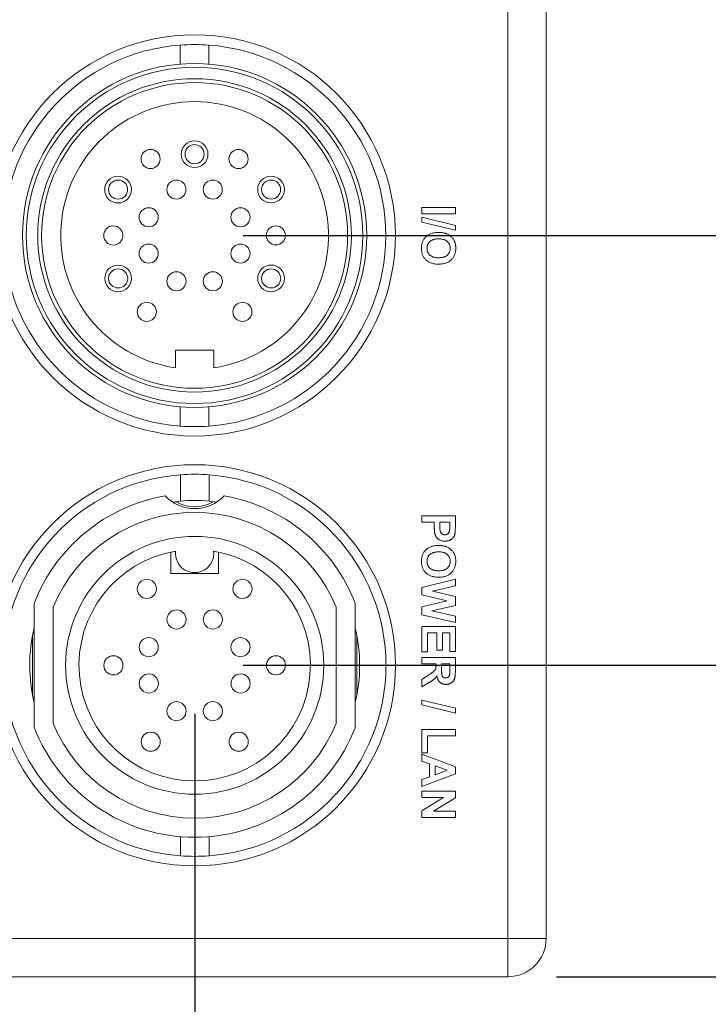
# Model space of a CAD drawing. Header units: millimetres. Extents: x 7 to 425, y 7 to 273.
# Tile 9 of 14: x 304 to 322, y 41 to 66. Entities that reach past the tile are written whole.
import ezdxf

# ---------------------------------------------------------------- set-up
doc = ezdxf.new("R2010")
doc.units = ezdxf.units.MM
doc.layers.add('FORMAT', color=7, linetype='Continuous')
doc.styles.add('SLDTEXTSTYLE0', font='GOTHIC.TTF', dxfattribs={"width": 0.913})
doc.dimstyles.new('SLDDIMSTYLE0', dxfattribs={"dimtxt": 3.5, "dimasz": 4.7625, "dimexe": 0, "dimexo": 0.0625, "dimgap": 0.875, "dimtad": 0, "dimtih": 1, "dimtoh": 1, "dimdec": 1, "dimlfac": 2, "dimrnd": 1e-09, "dimzin": 12, "dimdsep": 46, "dimtxsty": 'SLDTEXTSTYLE0', "dimsah": 1, "dimcen": 0.09, "dimadec": 0, "dimazin": 3, "dimtfac": 1, "dimtdec": 1, "dimtmove": 0, "dimatfit": 0, "dimfxl": 1, "dimfrac": 2, "dimtolj": 1, "dimtzin": 12, "dimarcsym": 0})

# ---------------------------------------------------------------- blocks, each defined once
blk = doc.blocks.new('_D_9')
at = {"layer": 'FORMAT'}
for p, q in [((308.115, 48.133), (308.115, 31.755)), ((292.805, 40.983), (292.805, 31.755)), ((292.805, 34.93), (280.105, 34.93)), ((308.115, 34.93), (320.815, 34.93))]:
    blk.add_line(p, q, dxfattribs=at)
for points in [[(292.805, 34.93), (288.042, 35.723), (288.042, 34.136)], [(308.115, 34.93), (312.877, 34.136), (312.877, 35.723)]]:
    blk.add_solid(points, dxfattribs=at)
at = {"layer": 'FORMAT', "insert": (295.015, 36.622, 13.372), "char_height": 3.5, "attachment_point": 1, "style": 'SLDTEXTSTYLE0'}
blk.add_mtext('30.6', dxfattribs=at)
blk = doc.blocks.new('_D_10')
at = {"layer": 'FORMAT'}
for p, q in [((329.874, 49.403), (329.874, 62.103)), ((309.385, 49.403), (333.049, 49.403)), ((317.575, 41.253), (333.049, 41.253)), ((329.874, 41.253), (329.874, 28.553))]:
    blk.add_line(p, q, dxfattribs=at)
for points in [[(329.874, 49.403), (330.668, 54.165), (329.08, 54.165)], [(329.874, 41.253), (329.08, 36.49), (330.668, 36.49)]]:
    blk.add_solid(points, dxfattribs=at)
at = {"layer": 'FORMAT', "insert": (323.927, 47.48, 13.372), "char_height": 3.5, "attachment_point": 1, "style": 'SLDTEXTSTYLE0'}
blk.add_mtext('16.3', dxfattribs=at)
blk = doc.blocks.new('_D_11')
at = {"layer": 'FORMAT'}
for p, q in [((346.142, 60.653), (346.142, 73.353)), ((309.382, 60.653), (349.317, 60.653)), ((317.575, 41.253), (349.317, 41.253)), ((346.142, 41.253), (346.142, 28.553))]:
    blk.add_line(p, q, dxfattribs=at)
for points in [[(346.142, 60.653), (346.936, 65.415), (345.348, 65.415)], [(346.142, 41.253), (345.348, 36.49), (346.936, 36.49)]]:
    blk.add_solid(points, dxfattribs=at)
at = {"layer": 'FORMAT', "insert": (340.195, 53.714, 13.372), "char_height": 3.5, "attachment_point": 1, "style": 'SLDTEXTSTYLE0'}
blk.add_mtext('38.8', dxfattribs=at)

msp = doc.modelspace()

# ---------------------------------------------------------------- linework, layer by layer
at = {"color": 7, "linetype": 'Continuous', "lineweight": 15}
for p, q in [((316.305, 42.253), (316.305, 68.703)), ((317.305, 68.703), (317.305, 42.253)), ((307.737, 65.633), (307.737, 65.137)), ((308.487, 65.633), (308.487, 65.137)), ((314.055, 61.214), (314.055, 61.382)), ((314.055, 61.382), (314.93, 61.382)), ((314.93, 61.382), (314.93, 61.214)), ((314.93, 61.214), (314.055, 61.214)), ((314.055, 61.001), (314.055, 61.127)), ((314.055, 61.127), (314.93, 60.914)), ((314.93, 60.787), (314.055, 61.001)), ((314.93, 60.914), (314.93, 60.787)), ((307.613, 57.653), (308.613, 57.653)), ((307.613, 57.189), (307.613, 57.653)), ((308.613, 57.653), (308.613, 57.189)), ((307.737, 56.168), (307.737, 55.662)), ((308.487, 56.168), (308.487, 55.662)), ((307.74, 54.389), (307.74, 53.699)), ((308.49, 54.389), (308.49, 53.699)), ((307.535, 53.676), (307.74, 53.699)), ((308.49, 53.699), (308.692, 53.676)), ((314.055, 53.313), (314.93, 53.313)), ((314.055, 53.145), (314.055, 53.313)), ((314.38, 53.145), (314.055, 53.145)), ((314.38, 53.03), (314.38, 53.145)), ((314.526, 53.145), (314.526, 53.044)), ((314.784, 53.145), (314.526, 53.145)), ((314.784, 53.056), (314.784, 53.145)), ((314.93, 53.313), (314.93, 53.033)), ((307.489, 52.362), (307.489, 51.803)), ((308.739, 51.803), (308.739, 52.363)), ((307.489, 51.803), (308.739, 51.803)), ((314.055, 51.443), (314.93, 51.653)), ((314.93, 51.653), (314.93, 51.48)), ((314.055, 51.243), (314.055, 51.443)), ((314.93, 51.48), (314.329, 51.344)), ((314.329, 51.344), (314.93, 51.2)), ((312.314, 51.019), (312.315, 47.788)), ((314.709, 51.086), (314.055, 51.243)), ((314.055, 50.934), (314.709, 51.086)), ((314.93, 51.2), (314.93, 50.971)), ((303.915, 47.786), (303.914, 51.017)), ((304.415, 47.882), (304.414, 50.922)), ((311.814, 50.923), (311.815, 47.884)), ((314.055, 50.725), (314.055, 50.934)), ((314.93, 50.971), (314.319, 50.828)), ((314.319, 50.828), (314.93, 50.693)), ((314.93, 50.52), (314.055, 50.725)), ((314.93, 50.693), (314.93, 50.52)), ((314.055, 49.757), (314.055, 50.419)), ((314.055, 50.419), (314.93, 50.419)), ((314.447, 50.251), (314.201, 50.251)), ((314.201, 50.251), (314.201, 49.757)), ((314.447, 49.802), (314.447, 50.251)), ((314.784, 50.251), (314.593, 50.251)), ((314.593, 50.251), (314.593, 49.802)), ((314.784, 49.768), (314.784, 50.251)), ((314.93, 50.419), (314.93, 49.768)), ((303.877, 48.602), (303.877, 50.204)), ((312.352, 50.204), (312.352, 48.602)), ((314.201, 49.757), (314.055, 49.757)), ((314.593, 49.802), (314.447, 49.802)), ((314.93, 49.768), (314.784, 49.768)), ((314.055, 49.611), (314.93, 49.611)), ((314.055, 49.443), (314.055, 49.611)), ((314.93, 49.611), (314.93, 49.244)), ((314.425, 49.443), (314.055, 49.443)), ((314.425, 49.405), (314.425, 49.443)), ((314.784, 49.443), (314.571, 49.443)), ((314.571, 49.443), (314.571, 49.307)), ((314.784, 49.3), (314.784, 49.443)), ((314.055, 49.034), (314.253, 49.158)), ((314.055, 48.837), (314.055, 49.034)), ((314.228, 48.943), (314.055, 48.837)), ((314.055, 48.493), (314.93, 48.28)), ((314.055, 48.366), (314.055, 48.493)), ((314.93, 48.153), (314.055, 48.366)), ((314.93, 48.28), (314.93, 48.153)), ((314.055, 47.727), (314.93, 47.727)), ((314.055, 47.11), (314.055, 47.727)), ((314.93, 47.727), (314.93, 47.558)), ((314.93, 47.558), (314.201, 47.558)), ((314.201, 47.558), (314.201, 47.11)), ((314.201, 47.11), (314.055, 47.11)), ((314.055, 46.896), (314.055, 47.076)), ((314.055, 47.076), (314.93, 46.745)), ((314.257, 46.823), (314.055, 46.896)), ((314.257, 46.487), (314.257, 46.823)), ((314.717, 46.655), (314.402, 46.77)), ((314.402, 46.77), (314.402, 46.54)), ((314.402, 46.54), (314.717, 46.655)), ((314.93, 46.745), (314.93, 46.567)), ((314.93, 46.567), (314.055, 46.235)), ((314.055, 46.413), (314.257, 46.487)), ((314.055, 46.235), (314.055, 46.413)), ((314.055, 46.111), (314.93, 46.111)), ((314.055, 45.943), (314.055, 46.111)), ((314.055, 45.597), (314.621, 45.943)), ((314.621, 45.943), (314.055, 45.943)), ((314.93, 45.935), (314.355, 45.584)), ((314.93, 46.111), (314.93, 45.935)), ((314.055, 45.416), (314.055, 45.597)), ((314.93, 45.416), (314.055, 45.416)), ((314.355, 45.584), (314.93, 45.584)), ((314.93, 45.584), (314.93, 45.416)), ((307.74, 44.918), (307.74, 44.417)), ((308.49, 44.918), (308.49, 44.417)), ((293.805, 42.253), (316.305, 42.253)), ((316.305, 41.253), (316.305, 42.253)), ((317.305, 42.253), (316.305, 42.253)), ((316.305, 41.253), (293.805, 41.253))]:
    msp.add_line(p, q, dxfattribs=at)
for centre, radius in [((308.112, 60.653), 5.25), ((308.112, 60.653), 4.5), ((308.112, 60.653), 4.4), ((308.112, 60.653), 4.1), ((308.112, 60.653), 4), ((306.962, 62.653), 0.25), ((308.112, 62.778), 0.35), ((308.112, 62.778), 0.25), ((309.262, 62.653), 0.25), ((306.112, 61.852), 0.35), ((306.112, 61.852), 0.25), ((307.637, 61.853), 0.25), ((308.587, 61.853), 0.25), ((310.112, 61.853), 0.35), ((310.112, 61.853), 0.25), ((306.912, 61.128), 0.25), ((309.312, 61.128), 0.25), ((305.987, 60.652), 0.25), ((310.237, 60.653), 0.25), ((306.912, 60.178), 0.25), ((309.312, 60.178), 0.25), ((306.113, 59.527), 0.35), ((310.113, 59.528), 0.35), ((306.113, 59.527), 0.25), ((307.638, 59.453), 0.25), ((308.588, 59.453), 0.25), ((310.113, 59.528), 0.25), ((306.863, 58.653), 0.25), ((309.363, 58.653), 0.25), ((308.115, 49.403), 5.25), ((308.115, 49.403), 3.375), ((306.864, 51.403), 0.25), ((309.364, 51.403), 0.25), ((307.639, 50.603), 0.25), ((308.589, 50.603), 0.25), ((306.914, 49.878), 0.25), ((309.314, 49.878), 0.25), ((305.99, 49.402), 0.25), ((310.24, 49.403), 0.25), ((306.915, 48.928), 0.25), ((309.315, 48.928), 0.25), ((307.64, 48.203), 0.25), ((308.59, 48.203), 0.25), ((306.965, 47.403), 0.25), ((309.265, 47.403), 0.25)]:
    msp.add_circle(centre, radius, dxfattribs=at)
for centre, radius, start, end in [((308.112, 60.648), 5, 94.3012, 265.6988), ((308.112, 60.648), 5, 85.6988, 94.3012), ((308.112, 60.648), 5, 274.3012, 85.6988), ((308.112, 60.653), 3.5, 278.2249, 261.7985), ((308.112, 60.648), 5, 265.6988, 274.3012), ((308.115, 49.403), 5, 94.3012, 265.6988), ((308.115, 49.403), 5, 85.6988, 94.3012), ((308.115, 49.403), 5, 274.3012, 85.6988), ((308.115, 49.403), 4.5, 99.8382, 158.9722), ((308.114, 54.553), 1.05, 223.0058, 317.0176), ((308.115, 54.553), 1, 240.0532, 299.9468), ((308.115, 49.403), 4.313, 85.0115, 94.9885), ((308.115, 49.403), 4.5, 21.0512, 80.1852), ((308.115, 49.403), 4, 22.3433, 157.68), ((308.115, 49.403), 3.025, 99.4587, 80.5647), ((308.114, 52.328), 0.5, 173.238, 6.7854), ((308.115, 49.403), 4.313, 166.8958, 193.1276), ((308.115, 49.403), 4.312, 346.8958, 13.1276), ((308.115, 49.403), 4.5, 201.0512, 338.9722), ((308.115, 49.403), 4, 202.3433, 337.68), ((308.115, 49.403), 5, 265.6988, 274.3012), ((316.305, 42.253), 1, 270, 0)]:
    msp.add_arc(centre, radius, start, end, dxfattribs=at)
for points, knots in [([(314.043, 60.315), (314.044, 60.331), (314.045, 60.361), (314.05, 60.405), (314.059, 60.447), (314.072, 60.486), (314.089, 60.523), (314.109, 60.558), (314.134, 60.59), (314.161, 60.619), (314.192, 60.646), (314.226, 60.669), (314.263, 60.688), (314.302, 60.704), (314.345, 60.716), (314.39, 60.725), (314.437, 60.73), (314.47, 60.731), (314.487, 60.731)], [0, 0, 0, 0, 0.0675525, 0.1322197, 0.1940736, 0.2540787, 0.3125512, 0.3705593, 0.4283758, 0.4871151, 0.5461787, 0.6054463, 0.6654946, 0.7269793, 0.790725, 0.8571592, 0.9266034, 1, 1, 1, 1]), ([(314.493, 60.563), (314.481, 60.563), (314.457, 60.563), (314.423, 60.559), (314.391, 60.554), (314.362, 60.546), (314.334, 60.536), (314.309, 60.524), (314.287, 60.51), (314.266, 60.493), (314.248, 60.475), (314.232, 60.456), (314.219, 60.435), (314.208, 60.414), (314.2, 60.391), (314.194, 60.367), (314.19, 60.341), (314.19, 60.324), (314.189, 60.315)], [0, 0, 0, 0, 0.08212, 0.159025, 0.231845, 0.300713, 0.366067, 0.428673, 0.489076, 0.548283, 0.606046, 0.662406, 0.717184, 0.77216, 0.827113, 0.882801, 0.940453, 1, 1, 1, 1]), ([(314.487, 60.731), (314.498, 60.731), (314.519, 60.731), (314.55, 60.729), (314.58, 60.726), (314.608, 60.722), (314.636, 60.716), (314.662, 60.71), (314.686, 60.702), (314.702, 60.695), (314.709, 60.692)], [0, 0, 0, 0, 0.142626, 0.280099, 0.411798, 0.538154, 0.660002, 0.777042, 0.890637, 1, 1, 1, 1]), ([(314.795, 60.315), (314.795, 60.324), (314.794, 60.342), (314.791, 60.368), (314.785, 60.393), (314.777, 60.416), (314.766, 60.438), (314.753, 60.458), (314.738, 60.478), (314.72, 60.495), (314.7, 60.511), (314.677, 60.525), (314.652, 60.537), (314.625, 60.547), (314.595, 60.554), (314.563, 60.559), (314.529, 60.562), (314.505, 60.563), (314.493, 60.563)], [0, 0, 0, 0, 0.061365, 0.120039, 0.176926, 0.232342, 0.286997, 0.341204, 0.396361, 0.452852, 0.510542, 0.570032, 0.63213, 0.697177, 0.76605, 0.839067, 0.916911, 1, 1, 1, 1]), ([(314.709, 60.692), (314.72, 60.687), (314.742, 60.677), (314.773, 60.658), (314.802, 60.637), (314.829, 60.613), (314.853, 60.587), (314.875, 60.56), (314.893, 60.532), (314.902, 60.512), (314.907, 60.502)], [0, 0, 0, 0, 0.128912, 0.256308, 0.385121, 0.514056, 0.640986, 0.763938, 0.883109, 1, 1, 1, 1]), ([(314.491, 59.901), (314.474, 59.901), (314.441, 59.902), (314.392, 59.907), (314.347, 59.916), (314.304, 59.929), (314.264, 59.944), (314.227, 59.964), (314.193, 59.987), (314.162, 60.013), (314.134, 60.043), (314.11, 60.075), (314.089, 60.109), (314.072, 60.146), (314.059, 60.185), (314.05, 60.226), (314.045, 60.27), (314.044, 60.3), (314.043, 60.315)], [0, 0, 0, 0, 0.074281, 0.144611, 0.211674, 0.276037, 0.337883, 0.398273, 0.457645, 0.516795, 0.575603, 0.633316, 0.690913, 0.749049, 0.808543, 0.869789, 0.933331, 1, 1, 1, 1]), ([(314.189, 60.315), (314.19, 60.307), (314.19, 60.289), (314.194, 60.264), (314.2, 60.24), (314.208, 60.217), (314.219, 60.196), (314.232, 60.175), (314.248, 60.156), (314.266, 60.138), (314.286, 60.122), (314.309, 60.108), (314.334, 60.096), (314.362, 60.086), (314.392, 60.078), (314.424, 60.073), (314.459, 60.07), (314.483, 60.07), (314.495, 60.069)], [0, 0, 0, 0, 0.0593335, 0.1167778, 0.1721689, 0.2269249, 0.280998, 0.3355784, 0.3911804, 0.4481773, 0.5066774, 0.5666547, 0.6292208, 0.6949521, 0.764337, 0.8380002, 0.9165946, 1, 1, 1, 1]), ([(314.941, 60.317), (314.941, 60.302), (314.94, 60.272), (314.934, 60.228), (314.925, 60.186), (314.912, 60.147), (314.895, 60.11), (314.875, 60.076), (314.85, 60.044), (314.822, 60.014), (314.791, 59.987), (314.757, 59.964), (314.72, 59.945), (314.679, 59.929), (314.636, 59.916), (314.59, 59.908), (314.542, 59.902), (314.508, 59.901), (314.491, 59.901)], [0, 0, 0, 0, 0.066543, 0.130227, 0.191372, 0.250609, 0.308646, 0.36635, 0.42409, 0.482748, 0.54192, 0.601306, 0.661694, 0.723753, 0.787994, 0.855173, 0.925635, 1, 1, 1, 1]), ([(314.495, 60.069), (314.507, 60.07), (314.531, 60.07), (314.565, 60.073), (314.597, 60.078), (314.627, 60.086), (314.654, 60.095), (314.679, 60.107), (314.701, 60.12), (314.721, 60.136), (314.738, 60.154), (314.753, 60.173), (314.766, 60.193), (314.777, 60.215), (314.785, 60.238), (314.791, 60.263), (314.794, 60.289), (314.795, 60.306), (314.795, 60.315)], [0, 0, 0, 0, 0.08325, 0.161222, 0.234273, 0.303223, 0.3682, 0.429658, 0.489001, 0.54652, 0.602548, 0.657517, 0.711752, 0.766601, 0.821882, 0.879153, 0.938222, 1, 1, 1, 1]), ([(314.907, 60.502), (314.909, 60.495), (314.915, 60.481), (314.922, 60.46), (314.928, 60.438), (314.933, 60.416), (314.936, 60.392), (314.939, 60.368), (314.941, 60.343), (314.941, 60.326), (314.941, 60.317)], [0, 0, 0, 0, 0.115824, 0.23411, 0.354106, 0.476628, 0.602521, 0.731466, 0.863531, 1, 1, 1, 1]), ([(314.393, 52.846), (314.392, 52.852), (314.389, 52.864), (314.387, 52.882), (314.385, 52.902), (314.383, 52.924), (314.382, 52.948), (314.381, 52.974), (314.38, 53.001), (314.38, 53.02), (314.38, 53.03)], [0, 0, 0, 0, 0.091916, 0.193876, 0.303997, 0.424377, 0.554128, 0.693296, 0.841898, 1, 1, 1, 1]), ([(314.658, 52.651), (314.645, 52.651), (314.62, 52.652), (314.584, 52.658), (314.551, 52.667), (314.522, 52.68), (314.495, 52.695), (314.472, 52.713), (314.451, 52.733), (314.434, 52.754), (314.42, 52.777), (314.408, 52.8), (314.399, 52.823), (314.395, 52.839), (314.393, 52.846)], [0, 0, 0, 0, 0.109362, 0.210528, 0.305147, 0.394439, 0.479889, 0.561317, 0.639975, 0.717023, 0.791911, 0.863787, 0.932838, 1, 1, 1, 1]), ([(314.526, 53.044), (314.526, 53.035), (314.526, 53.018), (314.527, 52.995), (314.528, 52.973), (314.529, 52.953), (314.531, 52.936), (314.534, 52.922), (314.537, 52.909), (314.541, 52.895), (314.548, 52.881), (314.558, 52.865), (314.57, 52.851), (314.585, 52.84), (314.6, 52.831), (314.618, 52.824), (314.636, 52.82), (314.649, 52.82), (314.656, 52.819)], [0, 0, 0, 0, 0.0882538, 0.1688405, 0.2424019, 0.3077263, 0.3662046, 0.4166435, 0.4604613, 0.4971739, 0.5618317, 0.6242562, 0.6858917, 0.7474048, 0.8089692, 0.8704594, 0.9341248, 1, 1, 1, 1]), ([(314.656, 52.819), (314.663, 52.82), (314.679, 52.82), (314.701, 52.826), (314.721, 52.835), (314.738, 52.848), (314.752, 52.864), (314.764, 52.882), (314.773, 52.901), (314.776, 52.916), (314.778, 52.923)], [0, 0, 0, 0, 0.1357594, 0.2632195, 0.3861487, 0.5087009, 0.6307474, 0.7509087, 0.8735102, 1, 1, 1, 1]), ([(314.916, 52.826), (314.915, 52.819), (314.911, 52.807), (314.904, 52.79), (314.895, 52.773), (314.885, 52.757), (314.874, 52.742), (314.861, 52.728), (314.846, 52.714), (314.83, 52.701), (314.813, 52.689), (314.794, 52.679), (314.775, 52.67), (314.754, 52.663), (314.732, 52.658), (314.708, 52.654), (314.684, 52.651), (314.667, 52.651), (314.658, 52.651)], [0, 0, 0, 0, 0.056691, 0.112518, 0.168209, 0.224432, 0.280596, 0.338142, 0.397105, 0.458213, 0.520063, 0.583016, 0.646708, 0.712116, 0.779846, 0.850081, 0.923385, 1, 1, 1, 1]), ([(314.778, 52.923), (314.778, 52.926), (314.779, 52.933), (314.78, 52.944), (314.782, 52.958), (314.782, 52.973), (314.783, 52.991), (314.784, 53.011), (314.784, 53.033), (314.784, 53.048), (314.784, 53.056)], [0, 0, 0, 0, 0.070575, 0.156655, 0.258348, 0.375719, 0.50881, 0.656332, 0.820925, 1, 1, 1, 1]), ([(314.93, 53.033), (314.93, 53.02), (314.93, 52.996), (314.929, 52.962), (314.928, 52.931), (314.927, 52.903), (314.925, 52.879), (314.922, 52.858), (314.92, 52.84), (314.918, 52.83), (314.916, 52.826)], [0, 0, 0, 0, 0.182562, 0.34833, 0.498164, 0.631258, 0.747724, 0.847597, 0.931835, 1, 1, 1, 1]), ([(314.043, 52.123), (314.044, 52.138), (314.045, 52.169), (314.05, 52.213), (314.059, 52.255), (314.072, 52.294), (314.089, 52.331), (314.109, 52.366), (314.134, 52.397), (314.161, 52.427), (314.192, 52.453), (314.226, 52.476), (314.263, 52.496), (314.302, 52.512), (314.345, 52.524), (314.39, 52.533), (314.437, 52.538), (314.47, 52.539), (314.487, 52.539)], [0, 0, 0, 0, 0.0675525, 0.1322197, 0.1940736, 0.2540787, 0.3125512, 0.3705593, 0.4283758, 0.4871151, 0.5461787, 0.6054463, 0.6654946, 0.7269793, 0.790725, 0.8571592, 0.9266034, 1, 1, 1, 1]), ([(314.493, 52.371), (314.481, 52.371), (314.457, 52.37), (314.423, 52.367), (314.391, 52.362), (314.362, 52.354), (314.334, 52.344), (314.309, 52.332), (314.287, 52.318), (314.266, 52.301), (314.248, 52.283), (314.232, 52.264), (314.219, 52.243), (314.208, 52.221), (314.2, 52.198), (314.194, 52.174), (314.19, 52.149), (314.19, 52.132), (314.189, 52.123)], [0, 0, 0, 0, 0.08212, 0.159025, 0.231845, 0.300713, 0.366067, 0.428673, 0.489076, 0.548283, 0.606046, 0.662406, 0.717184, 0.77216, 0.827113, 0.882801, 0.940453, 1, 1, 1, 1]), ([(314.487, 52.539), (314.498, 52.539), (314.519, 52.539), (314.55, 52.537), (314.58, 52.534), (314.608, 52.529), (314.636, 52.524), (314.662, 52.517), (314.686, 52.509), (314.702, 52.503), (314.709, 52.5)], [0, 0, 0, 0, 0.142626, 0.280099, 0.411798, 0.538154, 0.660002, 0.777042, 0.890637, 1, 1, 1, 1]), ([(314.795, 52.123), (314.795, 52.132), (314.794, 52.15), (314.791, 52.176), (314.785, 52.2), (314.777, 52.224), (314.766, 52.246), (314.753, 52.266), (314.738, 52.285), (314.72, 52.303), (314.7, 52.319), (314.677, 52.333), (314.652, 52.345), (314.625, 52.354), (314.595, 52.362), (314.563, 52.367), (314.529, 52.37), (314.505, 52.371), (314.493, 52.371)], [0, 0, 0, 0, 0.061365, 0.120039, 0.176926, 0.232342, 0.286997, 0.341204, 0.396361, 0.452852, 0.510542, 0.570032, 0.63213, 0.697177, 0.76605, 0.839067, 0.916911, 1, 1, 1, 1]), ([(314.709, 52.5), (314.72, 52.495), (314.742, 52.485), (314.773, 52.466), (314.802, 52.444), (314.829, 52.421), (314.853, 52.395), (314.875, 52.368), (314.893, 52.34), (314.902, 52.32), (314.907, 52.31)], [0, 0, 0, 0, 0.128912, 0.256308, 0.385121, 0.514056, 0.640986, 0.763938, 0.883109, 1, 1, 1, 1]), ([(314.907, 52.31), (314.909, 52.303), (314.915, 52.289), (314.922, 52.268), (314.928, 52.246), (314.933, 52.223), (314.936, 52.2), (314.939, 52.176), (314.941, 52.151), (314.941, 52.134), (314.941, 52.125)], [0, 0, 0, 0, 0.115824, 0.23411, 0.354106, 0.476628, 0.602521, 0.731466, 0.863531, 1, 1, 1, 1]), ([(314.491, 51.709), (314.474, 51.709), (314.441, 51.71), (314.392, 51.715), (314.347, 51.724), (314.304, 51.736), (314.264, 51.752), (314.227, 51.772), (314.193, 51.794), (314.162, 51.821), (314.134, 51.85), (314.11, 51.882), (314.089, 51.916), (314.072, 51.953), (314.059, 51.992), (314.05, 52.034), (314.045, 52.077), (314.044, 52.107), (314.043, 52.123)], [0, 0, 0, 0, 0.074281, 0.144611, 0.211674, 0.276037, 0.337883, 0.398273, 0.457645, 0.516795, 0.575603, 0.633316, 0.690913, 0.749049, 0.808543, 0.869789, 0.933331, 1, 1, 1, 1]), ([(314.189, 52.123), (314.19, 52.114), (314.19, 52.097), (314.194, 52.072), (314.2, 52.048), (314.208, 52.025), (314.219, 52.003), (314.232, 51.983), (314.248, 51.964), (314.266, 51.946), (314.286, 51.93), (314.309, 51.915), (314.334, 51.903), (314.362, 51.894), (314.392, 51.886), (314.424, 51.881), (314.459, 51.878), (314.483, 51.877), (314.495, 51.877)], [0, 0, 0, 0, 0.0593335, 0.1167778, 0.1721689, 0.2269249, 0.280998, 0.3355784, 0.3911804, 0.4481773, 0.5066774, 0.5666547, 0.6292208, 0.6949521, 0.764337, 0.8380002, 0.9165946, 1, 1, 1, 1]), ([(314.941, 52.125), (314.941, 52.11), (314.94, 52.08), (314.934, 52.036), (314.925, 51.994), (314.912, 51.955), (314.895, 51.918), (314.875, 51.884), (314.85, 51.851), (314.822, 51.822), (314.791, 51.795), (314.757, 51.772), (314.72, 51.752), (314.679, 51.736), (314.636, 51.724), (314.59, 51.715), (314.542, 51.71), (314.508, 51.709), (314.491, 51.709)], [0, 0, 0, 0, 0.066543, 0.130227, 0.191372, 0.250609, 0.308646, 0.36635, 0.42409, 0.482748, 0.54192, 0.601306, 0.661694, 0.723753, 0.787994, 0.855173, 0.925635, 1, 1, 1, 1]), ([(314.495, 51.877), (314.507, 51.877), (314.531, 51.878), (314.565, 51.881), (314.597, 51.886), (314.627, 51.893), (314.654, 51.903), (314.679, 51.914), (314.701, 51.928), (314.721, 51.944), (314.738, 51.961), (314.753, 51.98), (314.766, 52.001), (314.777, 52.023), (314.785, 52.046), (314.791, 52.07), (314.794, 52.096), (314.795, 52.114), (314.795, 52.123)], [0, 0, 0, 0, 0.0832504, 0.1612222, 0.2342729, 0.303223, 0.3682005, 0.4296583, 0.4890007, 0.5465197, 0.6025477, 0.6575172, 0.7117522, 0.7666006, 0.8218822, 0.8791526, 0.9382218, 1, 1, 1, 1]), ([(314.253, 49.158), (314.261, 49.164), (314.276, 49.175), (314.298, 49.191), (314.317, 49.205), (314.334, 49.218), (314.349, 49.229), (314.361, 49.239), (314.371, 49.248), (314.381, 49.258), (314.392, 49.269), (314.401, 49.283), (314.41, 49.297), (314.416, 49.312), (314.42, 49.33), (314.423, 49.351), (314.425, 49.377), (314.425, 49.395), (314.425, 49.405)], [0, 0, 0, 0, 0.091591, 0.174866, 0.24983, 0.316058, 0.374091, 0.423761, 0.464831, 0.498066, 0.554153, 0.607062, 0.657484, 0.706287, 0.760884, 0.827646, 0.9071, 1, 1, 1, 1]), ([(314.571, 49.307), (314.571, 49.297), (314.571, 49.277), (314.571, 49.249), (314.572, 49.223), (314.573, 49.201), (314.575, 49.182), (314.576, 49.166), (314.578, 49.153), (314.581, 49.14), (314.587, 49.127), (314.595, 49.113), (314.605, 49.101), (314.616, 49.091), (314.63, 49.083), (314.645, 49.077), (314.662, 49.073), (314.674, 49.073), (314.68, 49.073)], [0, 0, 0, 0, 0.106139, 0.202213, 0.28763, 0.362457, 0.427262, 0.481544, 0.52541, 0.559637, 0.615792, 0.669702, 0.721935, 0.77448, 0.827155, 0.881221, 0.938786, 1, 1, 1, 1]), ([(314.93, 49.244), (314.93, 49.233), (314.93, 49.211), (314.929, 49.18), (314.927, 49.151), (314.924, 49.125), (314.921, 49.101), (314.917, 49.079), (314.912, 49.06), (314.907, 49.043), (314.9, 49.027), (314.893, 49.013), (314.884, 48.999), (314.874, 48.986), (314.863, 48.974), (314.851, 48.962), (314.838, 48.952), (314.824, 48.942), (314.808, 48.933), (314.793, 48.925), (314.776, 48.919), (314.76, 48.914), (314.742, 48.909), (314.724, 48.906), (314.706, 48.905), (314.694, 48.904), (314.687, 48.904)], [0, 0, 0, 0, 0.069825, 0.134565, 0.194651, 0.249722, 0.300282, 0.346384, 0.387789, 0.424666, 0.459085, 0.493256, 0.527124, 0.561048, 0.595231, 0.629883, 0.664994, 0.701292, 0.737973, 0.774267, 0.810855, 0.847273, 0.884511, 0.922312, 0.960505, 1, 1, 1, 1]), ([(314.781, 49.166), (314.781, 49.168), (314.782, 49.174), (314.782, 49.184), (314.783, 49.196), (314.783, 49.212), (314.784, 49.23), (314.784, 49.251), (314.784, 49.274), (314.784, 49.291), (314.784, 49.3)], [0, 0, 0, 0, 0.052659, 0.124813, 0.21921, 0.333205, 0.469464, 0.625352, 0.802199, 1, 1, 1, 1]), ([(314.447, 49.124), (314.441, 49.115), (314.43, 49.099), (314.412, 49.076), (314.392, 49.055), (314.376, 49.039), (314.36, 49.027), (314.347, 49.017), (314.332, 49.006), (314.315, 48.995), (314.296, 48.983), (314.275, 48.97), (314.252, 48.957), (314.236, 48.948), (314.228, 48.943)], [0, 0, 0, 0, 0.107118, 0.209166, 0.307622, 0.401733, 0.451661, 0.508279, 0.572256, 0.643667, 0.721858, 0.807553, 0.900261, 1, 1, 1, 1]), ([(314.687, 48.904), (314.679, 48.905), (314.664, 48.905), (314.641, 48.908), (314.619, 48.912), (314.599, 48.918), (314.579, 48.926), (314.56, 48.935), (314.543, 48.946), (314.526, 48.959), (314.511, 48.974), (314.497, 48.99), (314.485, 49.008), (314.474, 49.028), (314.465, 49.05), (314.457, 49.073), (314.451, 49.098), (314.448, 49.115), (314.447, 49.124)], [0, 0, 0, 0, 0.0661987, 0.1293706, 0.1908068, 0.2506769, 0.3087575, 0.3666239, 0.423704, 0.4818965, 0.5400342, 0.5990765, 0.6596537, 0.7221174, 0.7868195, 0.8540397, 0.9252975, 1, 1, 1, 1]), ([(314.68, 49.073), (314.686, 49.073), (314.699, 49.074), (314.718, 49.078), (314.734, 49.086), (314.749, 49.097), (314.76, 49.11), (314.77, 49.127), (314.777, 49.145), (314.78, 49.159), (314.781, 49.166)], [0, 0, 0, 0, 0.132769, 0.256156, 0.373043, 0.488836, 0.606317, 0.729101, 0.858428, 1, 1, 1, 1])]:
    msp.add_open_spline(points, degree=3, knots=knots, dxfattribs=at)

# ---------------------------------------------------------------- dimensions: what is measured, and where the dimension line sits
at = {"layer": 'FORMAT'}
for base, p2, picture, middle in [((346.142, 60.653), (308.112, 60.653), '_D_11', (346.142, 52.021)), ((329.874, 49.403), (308.115, 49.403), '_D_10', (329.874, 45.788))]:
    dim = msp.add_linear_dim(base=base, p1=(316.305, 41.253), p2=p2, angle=90, dimstyle='SLDDIMSTYLE0', dxfattribs=at)
    dim.commit()
    dim.dimension.update_dxf_attribs({"geometry": picture, "text_midpoint": middle, "dimtype": 160})
dim = msp.add_linear_dim(base=(308.115, 34.93), p1=(292.805, 42.253), p2=(308.115, 49.403), dimstyle='SLDDIMSTYLE0', dxfattribs=at)
dim.commit()
dim.dimension.update_dxf_attribs({"geometry": '_D_9', "text_midpoint": (300.962, 34.93), "dimtype": 160})

doc.saveas('drawing.dxf')
